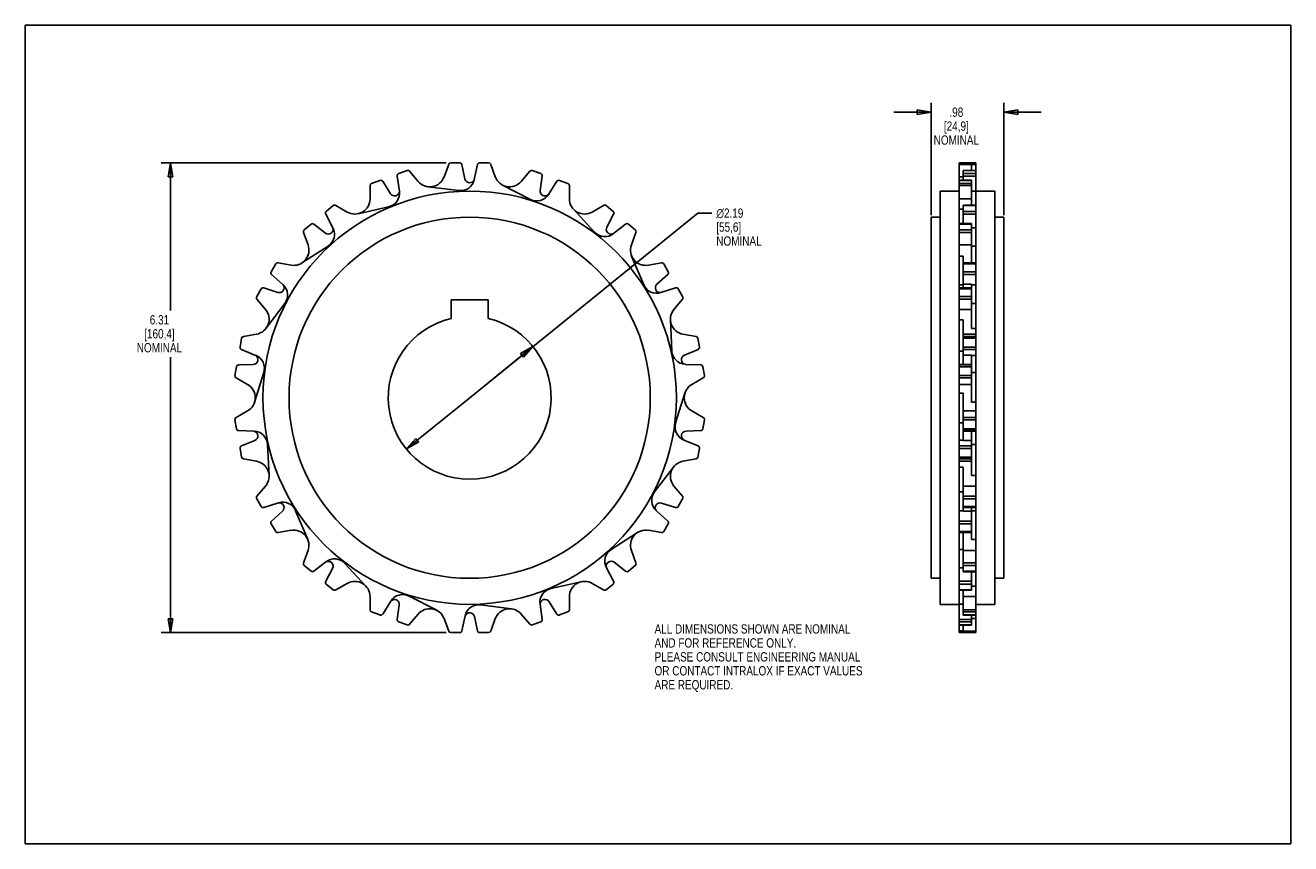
# Model space of a CAD drawing. Header units: inches. Extents: x 0 to 17, y 0 to 11.
import ezdxf

# ---------------------------------------------------------------- set-up
doc = ezdxf.new("R2010")
doc.units = ezdxf.units.IN
doc.header["$LTSCALE"] = 0.935
doc.header["$MEASUREMENT"] = 0
doc.layers.get('0').update_dxf_attribs({"linetype": 'CONTINUOUS'})
doc.styles.get("Standard").update_dxf_attribs({"font": 'txt', "width": 0.8})
doc.styles.add('TEXTSTYLE_1', font='gdt', dxfattribs={"width": 0.8})
doc.dimstyles.new('DIMSTYLE_1', dxfattribs={"dimtxt": 0.125, "dimasz": 0.1875, "dimexe": 0.18, "dimexo": 0.0625, "dimgap": 0.09, "dimtad": 0, "dimtih": 1, "dimtoh": 1, "dimzin": 4, "dimdsep": 46, "dimtxsty": 'STANDARD', "dimblk": 'CLOSED', "dimblk1": 'CLOSED', "dimblk2": 'CLOSED', "dimcen": 0.09, "dimadec": 0, "dimazin": 0, "dimtp": 0.01, "dimtm": 0.01, "dimtfac": 1, "dimtofl": 0, "dimtmove": 0, "dimatfit": 3, "dimldrblk": 'CLOSED', "dimfxl": 1, "dimtolj": 1, "dimtzin": 4, "dimarcsym": 0})
doc.dimstyles.new('DIMSTYLE_2', dxfattribs={"dimtxt": 0.125, "dimasz": 0.1875, "dimexe": 0.18, "dimexo": 0.0625, "dimgap": 0.09, "dimtad": 0, "dimtih": 1, "dimtoh": 1, "dimzin": 4, "dimdsep": 46, "dimtxsty": 'STANDARD', "dimblk": 'CLOSED', "dimblk1": 'CLOSED', "dimblk2": 'CLOSED', "dimcen": 0.09, "dimadec": 0, "dimazin": 0, "dimtp": 0.01, "dimtm": 0.01, "dimtfac": 1, "dimtofl": 0, "dimtmove": 0, "dimatfit": 3, "dimldrblk": 'CLOSED', "dimfxl": 1, "dimtolj": 1, "dimtzin": 4, "dimarcsym": 0})

# ---------------------------------------------------------------- blocks, each defined once
blk = doc.blocks.new('_CLOSED')
at = {"color": 0, "linetype": 'BYBLOCK'}
for p, q in [((0, 0), (-1, 0.167)), ((-1, 0.167), (-1, -0.167)), ((-1, -0.167), (0, 0)), ((-1, 0), (0, 0))]:
    blk.add_line(p, q, dxfattribs=at)
blk = doc.blocks.new('*D0')
at = {"color": 3, "linetype": 'CONTINUOUS'}
for p, q in [((5.97, 5.994), (9.033, 8.475)), ((9.033, 8.475), (9.221, 8.475)), ((6.82, 6.683), (5.97, 5.994)), ((5.12, 5.306), (5.97, 5.994))]:
    blk.add_line(p, q, dxfattribs=at)
at = {"color": 3, "linetype": 'CONTINUOUS', "xscale": 0.1875, "yscale": 0.1875, "zscale": 0.1875}
for p, rotation in [((6.82, 6.683), 39.0118516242), ((5.12, 5.306), 219.0118516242)]:
    blk.add_blockref('_CLOSED', p, dxfattribs=dict(at, rotation=rotation))
at = {"color": 3, "linetype": 'CONTINUOUS', "insert": (9.283, 8.538), "char_height": 0.125, "width": 0.7, "attachment_point": 1, "line_spacing_factor": 0.9, "style": 'TEXTSTYLE_1'}
blk.add_mtext('{\\Fgdt;n}\\Ftxt;2.19\\P[55,6]\\PNOMINAL', dxfattribs=at)
blk = doc.blocks.new('*D1')
at = {"color": 3, "linetype": 'CONTINUOUS'}
for p, q in [((5.654, 9.151), (1.827, 9.151)), ((1.952, 9.151), (1.952, 7.166)), ((1.952, 2.837), (1.952, 6.541)), ((5.654, 2.837), (1.827, 2.837))]:
    blk.add_line(p, q, dxfattribs=at)
at = {"color": 3, "linetype": 'CONTINUOUS', "xscale": 0.1875, "yscale": 0.1875, "zscale": 0.1875}
for p, rotation in [((1.952, 9.151), 90), ((1.952, 2.837), 270)]:
    blk.add_blockref('_CLOSED', p, dxfattribs=dict(at, rotation=rotation))
at = {"color": 3, "linetype": 'CONTINUOUS', "insert": (1.802, 7.104), "char_height": 0.125, "width": 0.7, "attachment_point": 2, "line_spacing_factor": 0.9}
blk.add_mtext('6.31\\P[160,4]\\PNOMINAL', dxfattribs=at)
blk = doc.blocks.new('*D2')
at = {"color": 3, "linetype": 'CONTINUOUS'}
for p, q in [((12.168, 8.447), (12.168, 9.957)), ((13.148, 8.447), (13.148, 9.957)), ((12.168, 9.832), (11.668, 9.832)), ((13.148, 9.832), (13.648, 9.832))]:
    blk.add_line(p, q, dxfattribs=at)
at = {"color": 3, "linetype": 'CONTINUOUS', "xscale": 0.1875, "yscale": 0.1875, "zscale": 0.1875}
blk.add_blockref('_CLOSED', (12.168, 9.832), dxfattribs=at)
at = {"color": 3, "linetype": 'CONTINUOUS', "xscale": 0.1875, "yscale": 0.1875, "zscale": 0.1875, "rotation": 180}
blk.add_blockref('_CLOSED', (13.148, 9.832), dxfattribs=at)
at = {"color": 3, "linetype": 'CONTINUOUS', "insert": (12.508, 9.895), "char_height": 0.125, "width": 0.7, "attachment_point": 2, "line_spacing_factor": 0.9}
blk.add_mtext('.98\\P[24,9]\\PNOMINAL', dxfattribs=at)

msp = doc.modelspace()

# ---------------------------------------------------------------- linework, layer by layer
at = {"color": 7, "linetype": 'CONTINUOUS'}
for p, q in [((0, 0), (0, 11)), ((0, 11), (17, 11)), ((17, 0), (17, 11)), ((5.13, 9.048), (5.016, 9.006)), ((5.163, 9.039), (5.277, 8.902)), ((5.688, 9.131), (5.627, 8.964)), ((5.837, 9.151), (5.716, 9.151)), ((5.907, 8.936), (5.866, 9.127)), ((6.075, 9.127), (6.032, 8.926)), ((6.225, 9.151), (6.104, 9.151)), ((6.253, 9.131), (6.314, 8.964)), ((6.778, 9.039), (6.663, 8.902)), ((6.924, 9.006), (6.811, 9.048)), ((12.546, 2.837), (12.546, 9.151)), ((12.546, 9.151), (12.77, 9.151)), ((12.546, 9.131), (12.714, 9.131)), ((12.602, 8.917), (12.602, 9.049)), ((12.77, 9.049), (12.602, 9.049)), ((12.77, 9.048), (12.602, 9.048)), ((12.714, 9.049), (12.714, 9.151)), ((12.714, 9.127), (12.77, 9.127)), ((12.77, 2.837), (12.77, 9.151)), ((4.632, 8.846), (4.632, 8.667)), ((4.765, 8.915), (4.652, 8.874)), ((4.905, 8.736), (4.801, 8.903)), ((4.997, 8.974), (5.026, 8.77)), ((6.785, 8.66), (6.413, 8.852)), ((6.917, 8.78), (6.944, 8.974)), ((7.14, 8.903), (7.031, 8.728)), ((7.289, 8.874), (7.176, 8.915)), ((7.309, 8.846), (7.309, 8.667)), ((12.602, 8.964), (12.546, 8.964)), ((12.714, 8.917), (12.546, 8.917)), ((12.714, 8.915), (12.546, 8.915)), ((12.546, 8.874), (12.714, 8.874)), ((12.546, 8.846), (12.714, 8.846)), ((12.602, 9.006), (12.77, 9.006)), ((12.602, 8.974), (12.77, 8.974)), ((12.714, 8.583), (12.714, 8.917)), ((5.824, 8.778), (5.409, 8.831)), ((12.293, 3.217), (12.293, 8.772)), ((12.546, 8.772), (12.293, 8.772)), ((12.77, 8.77), (12.714, 8.77)), ((13.023, 8.772), (12.77, 8.772)), ((13.023, 3.217), (13.023, 8.772)), ((4.136, 8.576), (4.044, 8.498)), ((4.17, 8.579), (4.325, 8.49)), ((4.881, 8.56), (4.472, 8.468)), ((7.648, 8.221), (7.363, 8.528)), ((7.77, 8.579), (7.616, 8.49)), ((7.897, 8.498), (7.805, 8.576)), ((12.714, 8.667), (12.546, 8.667)), ((12.546, 8.528), (12.602, 8.528)), ((12.602, 8.334), (12.602, 8.583)), ((12.77, 8.583), (12.602, 8.583)), ((12.77, 8.576), (12.602, 8.576)), ((4.036, 8.461), (4.133, 8.279)), ((7.812, 8.288), (7.904, 8.461)), ((12.168, 3.567), (12.168, 8.422)), ((12.293, 8.422), (12.168, 8.422)), ((12.714, 8.334), (12.546, 8.334)), ((12.602, 8.498), (12.77, 8.498)), ((12.602, 8.461), (12.77, 8.461)), ((12.714, 7.808), (12.714, 8.334)), ((13.148, 8.422), (13.023, 8.422)), ((13.148, 3.567), (13.148, 8.422)), ((3.738, 8.216), (3.798, 8.049)), ((3.839, 8.327), (3.746, 8.249)), ((4.031, 8.207), (3.877, 8.327)), ((8.064, 8.327), (7.902, 8.2)), ((8.194, 8.249), (8.102, 8.327)), ((8.203, 8.216), (8.142, 8.049)), ((12.714, 8.327), (12.546, 8.327)), ((12.546, 8.249), (12.714, 8.249)), ((12.546, 8.216), (12.714, 8.216)), ((12.77, 8.279), (12.714, 8.279)), ((4.069, 8.033), (3.717, 7.806)), ((12.714, 8.049), (12.546, 8.049)), ((12.77, 8.033), (12.714, 8.033)), ((8.308, 7.513), (8.146, 7.899)), ((12.546, 7.899), (12.602, 7.899)), ((12.602, 7.472), (12.602, 7.899)), ((3.364, 7.793), (3.303, 7.688)), ((3.309, 7.651), (3.463, 7.513)), ((3.395, 7.807), (3.57, 7.777)), ((8.546, 7.807), (8.371, 7.777)), ((8.486, 7.52), (8.631, 7.651)), ((8.637, 7.688), (8.577, 7.793)), ((12.77, 7.808), (12.602, 7.808)), ((12.77, 7.793), (12.602, 7.793)), ((12.602, 7.688), (12.77, 7.688)), ((12.602, 7.651), (12.77, 7.651)), ((12.546, 7.513), (12.602, 7.513)), ((12.714, 7.52), (12.602, 7.52)), ((12.714, 6.926), (12.714, 7.52)), ((12.77, 7.513), (12.714, 7.513)), ((3.17, 7.457), (3.109, 7.353)), ((3.112, 7.318), (3.227, 7.182)), ((3.391, 7.41), (3.205, 7.47)), ((8.736, 7.47), (8.54, 7.407)), ((8.828, 7.318), (8.714, 7.182)), ((8.831, 7.353), (8.771, 7.457)), ((12.714, 7.472), (12.546, 7.472)), ((12.714, 7.457), (12.546, 7.457)), ((12.546, 7.353), (12.714, 7.353)), ((12.546, 7.318), (12.714, 7.318)), ((3.486, 7.26), (3.233, 6.926)), ((5.72, 7.309), (5.72, 7.059)), ((6.22, 7.309), (5.72, 7.309)), ((6.22, 7.059), (6.22, 7.309)), ((12.714, 7.182), (12.546, 7.182)), ((12.77, 7.26), (12.714, 7.26)), ((8.687, 6.622), (8.666, 7.04)), ((12.546, 7.04), (12.602, 7.04)), ((12.602, 6.442), (12.602, 7.04)), ((2.93, 6.817), (3.105, 6.848)), ((9.011, 6.817), (8.835, 6.848)), ((12.77, 6.848), (12.602, 6.848)), ((12.77, 6.817), (12.602, 6.817)), ((12.714, 6.926), (12.77, 6.926)), ((2.906, 6.793), (2.885, 6.674)), ((2.903, 6.641), (3.094, 6.564)), ((8.856, 6.568), (9.038, 6.641)), ((9.056, 6.674), (9.035, 6.793)), ((12.77, 6.793), (12.602, 6.793)), ((12.602, 6.674), (12.77, 6.674)), ((12.602, 6.641), (12.77, 6.641)), ((12.546, 6.622), (12.602, 6.622)), ((12.714, 6.568), (12.602, 6.568)), ((12.714, 5.934), (12.714, 6.568)), ((12.77, 6.564), (12.714, 6.564)), ((2.838, 6.411), (2.817, 6.292)), ((3.063, 6.442), (2.867, 6.436)), ((3.203, 6.334), (3.079, 5.934)), ((9.074, 6.436), (8.868, 6.443)), ((9.123, 6.292), (9.102, 6.411)), ((12.546, 6.443), (12.602, 6.443)), ((12.714, 6.436), (12.546, 6.436)), ((12.714, 6.411), (12.546, 6.411)), ((12.546, 6.292), (12.714, 6.292)), ((12.714, 6.442), (12.602, 6.442)), ((12.77, 6.334), (12.714, 6.334)), ((2.832, 6.261), (2.986, 6.172)), ((9.109, 6.261), (8.955, 6.172)), ((12.546, 6.261), (12.714, 6.261)), ((12.714, 6.172), (12.546, 6.172)), ((8.737, 5.655), (8.861, 6.055)), ((12.546, 6.055), (12.602, 6.055)), ((12.602, 5.421), (12.602, 6.055)), ((2.832, 5.728), (2.986, 5.817)), ((9.109, 5.728), (8.955, 5.817)), ((12.77, 5.817), (12.602, 5.817)), ((12.714, 5.934), (12.77, 5.934)), ((2.817, 5.697), (2.838, 5.578)), ((9.102, 5.578), (9.123, 5.697)), ((12.546, 5.655), (12.602, 5.655)), ((12.77, 5.728), (12.602, 5.728)), ((12.77, 5.697), (12.602, 5.697)), ((2.867, 5.553), (3.073, 5.546)), ((8.878, 5.546), (9.074, 5.553)), ((12.602, 5.578), (12.77, 5.578)), ((12.602, 5.553), (12.77, 5.553)), ((12.714, 5.546), (12.602, 5.546)), ((12.77, 5.546), (12.714, 5.546)), ((12.714, 4.949), (12.714, 5.546)), ((2.885, 5.314), (2.906, 5.196)), ((3.085, 5.421), (2.903, 5.347)), ((3.254, 5.367), (3.275, 4.949)), ((9.038, 5.347), (8.846, 5.425)), ((9.035, 5.196), (9.056, 5.314)), ((12.546, 5.425), (12.602, 5.425)), ((12.714, 5.347), (12.546, 5.347)), ((12.714, 5.314), (12.546, 5.314)), ((12.714, 5.421), (12.602, 5.421)), ((12.77, 5.367), (12.714, 5.367)), ((2.93, 5.171), (3.105, 5.14)), ((9.011, 5.171), (8.835, 5.14)), ((12.546, 5.196), (12.714, 5.196)), ((12.546, 5.171), (12.714, 5.171)), ((12.714, 5.14), (12.546, 5.14)), ((8.454, 4.729), (8.708, 5.063)), ((12.546, 5.063), (12.602, 5.063)), ((12.602, 4.469), (12.602, 5.063)), ((12.714, 4.949), (12.77, 4.949)), ((3.112, 4.67), (3.227, 4.807)), ((8.828, 4.67), (8.714, 4.807)), ((12.77, 4.807), (12.602, 4.807)), ((3.109, 4.636), (3.17, 4.532)), ((8.771, 4.532), (8.831, 4.636)), ((12.546, 4.729), (12.602, 4.729)), ((12.77, 4.67), (12.602, 4.67)), ((12.77, 4.636), (12.602, 4.636)), ((3.205, 4.518), (3.401, 4.582)), ((3.455, 4.469), (3.309, 4.337)), ((3.632, 4.476), (3.795, 4.09)), ((8.631, 4.337), (8.478, 4.475)), ((8.549, 4.579), (8.736, 4.518)), ((12.546, 4.475), (12.602, 4.475)), ((12.602, 4.532), (12.77, 4.532)), ((12.602, 4.517), (12.77, 4.517)), ((12.714, 4.469), (12.602, 4.469)), ((12.714, 4.09), (12.714, 4.517)), ((12.77, 4.476), (12.714, 4.476)), ((3.303, 4.3), (3.364, 4.196)), ((8.577, 4.196), (8.637, 4.3)), ((12.714, 4.337), (12.546, 4.337)), ((12.714, 4.3), (12.546, 4.3)), ((3.395, 4.181), (3.57, 4.212)), ((7.872, 3.956), (8.224, 4.183)), ((8.546, 4.181), (8.371, 4.212)), ((12.546, 4.196), (12.714, 4.196)), ((12.546, 4.181), (12.714, 4.181)), ((12.602, 3.655), (12.602, 4.181)), ((12.714, 4.09), (12.77, 4.09)), ((3.738, 3.773), (3.798, 3.94)), ((8.203, 3.773), (8.142, 3.94)), ((12.546, 3.956), (12.602, 3.956)), ((12.77, 3.94), (12.602, 3.94)), ((3.877, 3.661), (4.039, 3.788)), ((4.293, 3.768), (4.577, 3.46)), ((7.91, 3.782), (8.064, 3.661)), ((12.77, 3.773), (12.602, 3.773)), ((3.746, 3.739), (3.839, 3.662)), ((4.128, 3.7), (4.036, 3.527)), ((7.904, 3.527), (7.807, 3.709)), ((8.102, 3.662), (8.194, 3.739)), ((12.546, 3.709), (12.602, 3.709)), ((12.77, 3.739), (12.602, 3.739)), ((12.602, 3.662), (12.77, 3.662)), ((12.602, 3.655), (12.77, 3.655)), ((12.714, 3.406), (12.714, 3.655)), ((4.044, 3.49), (4.136, 3.413)), ((4.17, 3.41), (4.325, 3.499)), ((7.06, 3.428), (7.468, 3.521)), ((7.77, 3.41), (7.616, 3.499)), ((7.805, 3.413), (7.897, 3.49)), ((12.293, 3.567), (12.168, 3.567)), ((12.714, 3.527), (12.546, 3.527)), ((12.714, 3.49), (12.546, 3.49)), ((12.546, 3.413), (12.714, 3.413)), ((12.546, 3.406), (12.714, 3.406)), ((12.602, 3.072), (12.602, 3.406)), ((12.714, 3.46), (12.77, 3.46)), ((13.148, 3.567), (13.023, 3.567)), ((4.632, 3.143), (4.632, 3.321)), ((4.801, 3.086), (4.91, 3.261)), ((5.155, 3.328), (5.528, 3.137)), ((7.036, 3.252), (7.14, 3.086)), ((7.309, 3.143), (7.309, 3.321)), ((12.77, 3.321), (12.602, 3.321)), ((4.652, 3.115), (4.765, 3.074)), ((5.024, 3.209), (4.997, 3.015)), ((5.163, 2.95), (5.277, 3.086)), ((5.866, 2.861), (5.909, 3.063)), ((6.116, 3.21), (6.532, 3.158)), ((6.778, 2.95), (6.663, 3.086)), ((6.944, 3.015), (6.915, 3.219)), ((7.176, 3.074), (7.289, 3.115)), ((12.546, 3.217), (12.293, 3.217)), ((12.546, 3.219), (12.602, 3.219)), ((12.77, 3.143), (12.602, 3.143)), ((12.77, 3.115), (12.602, 3.115)), ((12.602, 3.074), (12.77, 3.074)), ((12.602, 3.072), (12.77, 3.072)), ((12.714, 2.939), (12.714, 3.072)), ((13.023, 3.217), (12.77, 3.217)), ((5.016, 2.982), (5.13, 2.941)), ((5.688, 2.857), (5.627, 3.025)), ((6.034, 3.053), (6.075, 2.861)), ((6.253, 2.857), (6.314, 3.025)), ((6.811, 2.941), (6.924, 2.982)), ((12.714, 3.015), (12.546, 3.015)), ((12.714, 2.982), (12.546, 2.982)), ((12.546, 2.941), (12.714, 2.941)), ((12.546, 2.939), (12.714, 2.939)), ((12.602, 2.837), (12.602, 2.939)), ((12.77, 3.025), (12.714, 3.025)), ((5.716, 2.837), (5.837, 2.837)), ((6.104, 2.837), (6.225, 2.837)), ((12.602, 2.861), (12.546, 2.861)), ((12.77, 2.837), (12.546, 2.837)), ((12.77, 2.857), (12.602, 2.857)), ((0, 0), (17, 0))]:
    msp.add_line(p, q, dxfattribs=at)
for radius in [2.777, 2.427]:
    msp.add_circle((5.97, 5.994), radius, dxfattribs=at)
for centre, radius, start, end in [((5.14, 9.019), 0.03, 40, 110), ((5.716, 9.121), 0.03, 90, 160), ((5.837, 9.121), 0.03, 12, 90), ((6.104, 9.121), 0.03, 90, 168), ((6.225, 9.121), 0.03, 20, 90), ((6.801, 9.019), 0.03, 70, 140), ((4.662, 8.846), 0.03, 110, 180), ((4.775, 8.887), 0.03, 32, 110), ((5.027, 8.978), 0.03, 110, 188), ((5.434, 9.034), 0.205, 220, 340), ((5.848, 8.965), 0.188, 262.7937, 348), ((5.97, 8.949), 0.065, 192, 337.6), ((6.506, 9.034), 0.205, 200, 320), ((6.914, 8.978), 0.03, 352, 70), ((7.165, 8.887), 0.03, 70, 148), ((7.279, 8.846), 0.03, 0, 70), ((4.839, 8.744), 0.188, 282.7937, 8), ((4.96, 8.771), 0.065, 212, 357.6), ((6.871, 8.827), 0.188, 242.7937, 328), ((6.981, 8.771), 0.065, 172, 317.6), ((4.155, 8.553), 0.03, 60, 130), ((4.427, 8.667), 0.205, 240, 360), ((7.514, 8.667), 0.205, 180, 300), ((7.785, 8.553), 0.03, 50, 120), ((3.858, 8.304), 0.03, 52, 130), ((4.063, 8.476), 0.03, 130, 208), ((7.878, 8.476), 0.03, 332, 50), ((8.083, 8.304), 0.03, 50, 128), ((3.766, 8.226), 0.03, 130, 200), ((4.071, 8.258), 0.065, 232, 17.6), ((3.967, 8.191), 0.188, 302.7937, 28), ((7.786, 8.348), 0.188, 222.7937, 308), ((7.87, 8.258), 0.065, 152, 297.6), ((8.175, 8.226), 0.03, 340, 50), ((3.606, 7.978), 0.205, 260, 20), ((8.335, 7.978), 0.205, 160, 280), ((3.329, 7.673), 0.03, 150, 228), ((3.39, 7.778), 0.03, 80, 150), ((8.551, 7.778), 0.03, 30, 100), ((8.611, 7.673), 0.03, 312, 30), ((3.411, 7.472), 0.065, 252, 37.6), ((3.337, 7.373), 0.188, 322.7937, 48), ((8.482, 7.586), 0.188, 202.7937, 288), ((8.529, 7.472), 0.065, 132, 277.6), ((3.135, 7.338), 0.03, 150, 220), ((3.196, 7.442), 0.03, 72, 150), ((8.745, 7.442), 0.03, 30, 108), ((8.805, 7.338), 0.03, 320, 30), ((3.07, 7.05), 0.205, 280, 40), ((8.871, 7.05), 0.205, 140, 260), ((5.97, 5.994), 1.094, 103.213, 76.787), ((2.935, 6.788), 0.03, 100, 170), ((9.006, 6.788), 0.03, 10, 80), ((2.914, 6.669), 0.03, 170, 248), ((9.026, 6.669), 0.03, 292, 10), ((3.06, 6.507), 0.065, 272, 57.6), ((3.024, 6.39), 0.188, 342.7937, 68), ((8.874, 6.631), 0.188, 182.7937, 268), ((8.88, 6.507), 0.065, 112, 257.6), ((2.847, 6.287), 0.03, 170, 240), ((2.868, 6.406), 0.03, 92, 170), ((9.073, 6.406), 0.03, 10, 88), ((9.094, 6.287), 0.03, 300, 10), ((2.884, 5.994), 0.205, 300, 60), ((9.057, 5.994), 0.205, 120, 240), ((2.847, 5.702), 0.03, 120, 190), ((8.917, 5.599), 0.188, 162.7937, 248), ((9.094, 5.702), 0.03, 350, 60), ((2.868, 5.583), 0.03, 190, 268), ((3.066, 5.358), 0.188, 2.7937, 88), ((3.06, 5.481), 0.065, 292, 77.6), ((8.88, 5.481), 0.065, 92, 237.6), ((9.073, 5.583), 0.03, 272, 350), ((2.914, 5.32), 0.03, 112, 190), ((9.026, 5.32), 0.03, 350, 68), ((2.935, 5.201), 0.03, 190, 260), ((3.07, 4.939), 0.205, 320, 80), ((8.871, 4.939), 0.205, 100, 220), ((9.006, 5.201), 0.03, 280, 350), ((3.135, 4.651), 0.03, 140, 210), ((3.459, 4.403), 0.188, 22.7937, 108), ((8.604, 4.615), 0.188, 142.7937, 228), ((8.805, 4.651), 0.03, 330, 40), ((3.196, 4.547), 0.03, 210, 288), ((3.411, 4.517), 0.065, 312, 97.6), ((8.529, 4.517), 0.065, 72, 217.6), ((8.745, 4.547), 0.03, 252, 330), ((3.329, 4.315), 0.03, 132, 210), ((8.611, 4.315), 0.03, 330, 48), ((3.39, 4.211), 0.03, 210, 280), ((3.606, 4.01), 0.205, 340, 100), ((8.335, 4.01), 0.205, 80, 200), ((8.551, 4.211), 0.03, 260, 330), ((7.973, 3.798), 0.188, 122.7937, 208), ((3.766, 3.762), 0.03, 160, 230), ((4.155, 3.64), 0.188, 42.7937, 128), ((4.071, 3.731), 0.065, 332, 117.6), ((7.87, 3.731), 0.065, 52, 197.6), ((8.175, 3.762), 0.03, 310, 20), ((3.858, 3.685), 0.03, 230, 308), ((8.083, 3.685), 0.03, 232, 310), ((4.063, 3.513), 0.03, 152, 230), ((4.155, 3.436), 0.03, 230, 300), ((4.427, 3.321), 0.205, 0, 120), ((7.101, 3.245), 0.188, 102.7937, 188), ((7.514, 3.321), 0.205, 60, 180), ((7.785, 3.436), 0.03, 240, 310), ((7.878, 3.513), 0.03, 310, 28), ((5.069, 3.161), 0.188, 62.7937, 148), ((4.96, 3.218), 0.065, 352, 137.6), ((6.981, 3.218), 0.065, 32, 177.6), ((4.662, 3.143), 0.03, 180, 250), ((4.775, 3.102), 0.03, 250, 328), ((5.434, 2.954), 0.205, 20, 140), ((6.093, 3.024), 0.188, 82.7937, 168), ((5.97, 3.039), 0.065, 12, 157.6), ((6.506, 2.954), 0.205, 40, 160), ((7.165, 3.102), 0.03, 212, 290), ((7.279, 3.143), 0.03, 290, 360), ((5.027, 3.01), 0.03, 172, 250), ((5.14, 2.969), 0.03, 250, 320), ((6.801, 2.969), 0.03, 220, 290), ((6.914, 3.01), 0.03, 290, 8), ((5.716, 2.867), 0.03, 200, 270), ((5.837, 2.867), 0.03, 270, 348), ((6.104, 2.867), 0.03, 192, 270), ((6.225, 2.867), 0.03, 270, 340)]:
    msp.add_arc(centre, radius, start, end, dxfattribs=at)

# ---------------------------------------------------------------- texts
at = {"color": 3, "linetype": 'CONTINUOUS', "insert": (8.454, 2.949), "char_height": 0.125, "width": 3.5, "attachment_point": 1, "line_spacing_factor": 0.9}
msp.add_mtext('ALL DIMENSIONS SHOWN ARE NOMINAL\\PAND FOR REFERENCE ONLY.\\PPLEASE CONSULT ENGINEERING MANUAL\\POR CONTACT INTRALOX IF EXACT VALUES\\PARE REQUIRED.\\P ', dxfattribs=at)

# ---------------------------------------------------------------- dimensions: what is measured, and where the dimension line sits
at = {"color": 3, "linetype": 'CONTINUOUS'}
dim = msp.add_linear_dim(base=(13.148, 9.832), p1=(12.168, 8.447), p2=(13.148, 8.447), text='<>\\PNOMINAL', dimstyle='DIMSTYLE_2', dxfattribs=at)
dim.commit()
dim.dimension.update_dxf_attribs({"geometry": '*D2', "text_midpoint": (12.433, 9.645), "dimtype": 160})
dim = msp.add_linear_dim(base=(1.952, 2.837), p1=(5.654, 9.151), p2=(5.654, 2.837), angle=270, text='<>\\PNOMINAL', dimstyle='DIMSTYLE_2', dxfattribs=at)
dim.commit()
dim.dimension.update_dxf_attribs({"geometry": '*D1', "text_midpoint": (1.752, 6.854), "dimtype": 160})
dim = msp.add_diameter_dim_2p(p1=(6.82, 6.683), p2=(5.12, 5.306), text='<>\\PNOMINAL', dimstyle='DIMSTYLE_1', dxfattribs=at)
dim.commit()
dim.dimension.update_dxf_attribs({"geometry": '*D0', "text_midpoint": (9.666, 8.288), "dimtype": 163})

doc.saveas('drawing.dxf')
